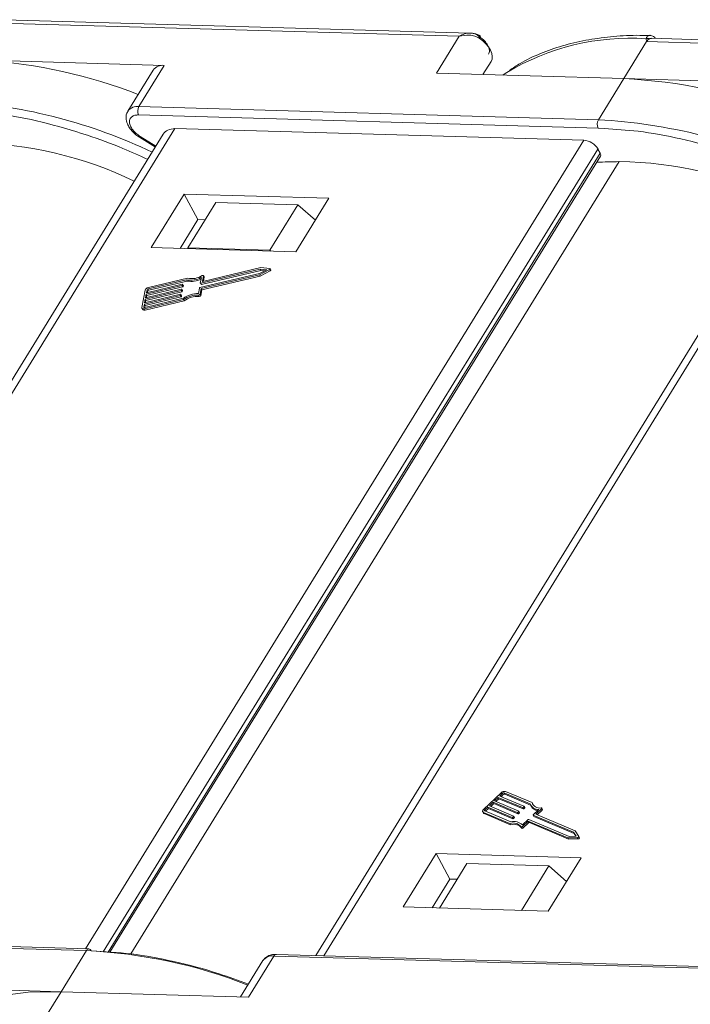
# Model space of a CAD drawing. Header units: millimetres. Extents: x 4016 to 5477, y 50 to 1083.
# Tile 32 of 42: x 5064 to 5104, y 839 to 897. Entities that reach past the tile are written whole.
import ezdxf

# ---------------------------------------------------------------- set-up
doc = ezdxf.new("R2010")
doc.units = ezdxf.units.MM

msp = doc.modelspace()

# ---------------------------------------------------------------- linework, layer by layer
at = {"color": 7, "linetype": 'Continuous', "lineweight": 15}
for p, q in [((5063.242, 896.871), (5090.429, 896.089)), ((5091.089, 896.275), (5063.534, 897.067)), ((5090.429, 896.089), (5089.08, 893.9)), ((5100.17, 893.581), (5101.519, 895.77)), ((5101.519, 895.77), (5101.491, 895.944)), ((5101.519, 895.77), (5128.706, 894.989)), ((5129.365, 895.175), (5101.811, 895.967)), ((5072.983, 894.363), (5062.116, 894.675)), ((5092.314, 894.592), (5091.839, 893.82)), ((5091.839, 893.82), (5092.314, 894.592)), ((5072.334, 894.091), (5070.834, 891.659)), ((5071.483, 891.93), (5072.983, 894.363)), ((5089.08, 893.9), (5100.17, 893.581)), ((5100.17, 893.581), (5098.67, 891.148)), ((5111.259, 893.262), (5100.17, 893.581)), ((5098.67, 891.148), (5071.483, 891.93)), ((5071.469, 891.435), (5098.656, 890.654)), ((5044.138, 842.81), (5073.617, 890.631)), ((5073.617, 890.631), (5097.801, 889.935)), ((5098.656, 890.654), (5099.017, 890.625)), ((5072.928, 890.295), (5043.664, 842.823)), ((5097.801, 889.935), (5068.321, 842.114)), ((5071.524, 890.11), (5072.459, 889.533)), ((5072.493, 889.588), (5071.558, 890.165)), ((5069.379, 841.945), (5098.643, 889.416)), ((5082.414, 841.709), (5111.894, 889.53)), ((5098.779, 889.164), (5098.643, 889.416)), ((5069.656, 841.922), (5098.779, 889.164)), ((5069.771, 841.913), (5098.791, 888.989)), ((5071.009, 841.814), (5099.895, 888.671)), ((5111.205, 889.194), (5081.941, 841.723)), ((5074.157, 886.753), (5072.208, 883.591)), ((5082.727, 886.507), (5074.157, 886.753)), ((5074.157, 886.753), (5074.972, 885.244)), ((5080.777, 883.344), (5082.727, 886.507)), ((5076.03, 886.254), (5074.38, 883.578)), ((5080.886, 886.114), (5076.03, 886.254)), ((5079.236, 883.438), (5080.886, 886.114)), ((5080.886, 886.114), (5081.923, 885.203)), ((5074.972, 885.244), (5073.922, 883.541)), ((5075.4, 885.232), (5074.972, 885.244)), ((5072.208, 883.591), (5080.777, 883.344)), ((5074.38, 883.578), (5074.376, 883.528)), ((5079.236, 883.438), (5074.38, 883.578)), ((5079.295, 883.387), (5079.236, 883.438)), ((5075.142, 881.479), (5078.656, 882.312)), ((5075.182, 881.404), (5078.696, 882.236)), ((5078.695, 882.402), (5075.274, 881.591)), ((5079.044, 882.283), (5078.609, 882.059)), ((5078.617, 881.98), (5079.209, 882.285)), ((5078.656, 882.312), (5079.044, 882.283)), ((5078.656, 882.312), (5078.696, 882.236)), ((5079.223, 882.362), (5078.695, 882.402)), ((5078.696, 882.236), (5078.921, 882.22)), ((5079.209, 882.285), (5079.249, 882.209)), ((5079.29, 882.273), (5079.249, 882.348)), ((5072.03, 881.145), (5074.307, 881.685)), ((5074.359, 881.778), (5072.046, 881.23)), ((5074.307, 881.685), (5074.348, 881.609)), ((5078.609, 882.059), (5075.095, 881.226)), ((5075.177, 881.82), (5075.116, 881.493)), ((5075.167, 881.162), (5078.617, 881.98)), ((5075.207, 881.087), (5078.658, 881.904)), ((5075.249, 881.605), (5075.305, 881.911)), ((5075.302, 881.598), (5075.346, 881.835)), ((5075.344, 881.852), (5075.303, 881.927)), ((5075.305, 881.911), (5075.346, 881.835)), ((5078.658, 881.904), (5078.617, 881.98)), ((5078.658, 881.904), (5079.249, 882.209)), ((5071.847, 881.062), (5071.66, 880.049)), ((5073.992, 881.126), (5071.878, 880.625)), ((5071.917, 880.836), (5074.031, 881.337)), ((5074.047, 881.421), (5071.933, 880.921)), ((5071.933, 880.921), (5071.964, 881.089)), ((5071.958, 880.761), (5074.072, 881.262)), ((5072.005, 881.014), (5071.964, 881.089)), ((5072.03, 881.145), (5072.071, 881.07)), ((5072.071, 881.07), (5074.348, 881.609)), ((5074.01, 881.07), (5074.017, 881.112)), ((5074.01, 881.07), (5074.05, 880.994)), ((5074.057, 881.045), (5074.016, 881.12)), ((5074.017, 881.112), (5074.058, 881.037)), ((5074.031, 881.337), (5074.072, 881.262)), ((5074.064, 881.365), (5074.072, 881.407)), ((5074.064, 881.365), (5074.105, 881.29)), ((5074.112, 881.34), (5074.071, 881.416)), ((5074.072, 881.407), (5074.113, 881.332)), ((5074.105, 881.29), (5074.113, 881.332)), ((5075.062, 881.198), (5075.001, 880.872)), ((5075.106, 880.836), (5075.167, 881.162)), ((5075.118, 881.485), (5075.158, 881.41)), ((5075.142, 881.479), (5075.182, 881.404)), ((5075.147, 880.761), (5075.207, 881.087)), ((5075.207, 881.087), (5075.167, 881.162)), ((5075.256, 881.592), (5075.249, 881.605)), ((5071.808, 880.246), (5073.922, 880.746)), ((5071.811, 879.964), (5074.125, 880.512)), ((5073.938, 880.831), (5071.823, 880.33)), ((5071.823, 880.33), (5071.862, 880.541)), ((5074.104, 880.588), (5071.827, 880.048)), ((5071.848, 880.17), (5073.963, 880.671)), ((5071.862, 880.541), (5073.977, 881.042)), ((5071.862, 880.541), (5071.903, 880.465)), ((5071.878, 880.625), (5071.917, 880.836)), ((5071.903, 880.465), (5074.017, 880.966)), ((5071.917, 880.836), (5071.958, 880.761)), ((5071.935, 880.639), (5071.958, 880.761)), ((5071.99, 880.934), (5072.005, 881.014)), ((5073.922, 880.746), (5073.963, 880.671)), ((5073.955, 880.774), (5073.963, 880.817)), ((5073.955, 880.774), (5073.996, 880.699)), ((5074.002, 880.749), (5073.962, 880.825)), ((5073.963, 880.817), (5074.004, 880.741)), ((5073.977, 881.042), (5074.017, 880.966)), ((5073.996, 880.699), (5074.004, 880.741)), ((5074.05, 880.994), (5074.058, 881.037)), ((5074.165, 880.437), (5074.125, 880.512)), ((5075.016, 880.778), (5075.057, 880.703)), ((5075.147, 880.761), (5075.106, 880.836)), ((5071.666, 880), (5071.707, 879.924)), ((5071.777, 880.077), (5071.808, 880.246)), ((5071.777, 880.077), (5071.791, 880.049)), ((5071.808, 880.246), (5071.848, 880.17)), ((5071.852, 879.889), (5071.811, 879.964)), ((5071.826, 880.048), (5071.848, 880.17)), ((5071.852, 879.889), (5074.165, 880.437)), ((5071.881, 880.343), (5071.903, 880.465)), ((5094.74, 850.762), (5093.171, 851.422)), ((5092.922, 851.348), (5091.876, 850.36)), ((5092.74, 851.068), (5092.522, 850.862)), ((5092.522, 850.862), (5093.956, 850.259)), ((5092.605, 850.827), (5092.78, 850.992)), ((5094.173, 850.465), (5092.74, 851.068)), ((5092.78, 850.992), (5092.74, 851.068)), ((5092.78, 850.992), (5094.214, 850.389)), ((5093.001, 851.315), (5092.827, 851.15)), ((5092.827, 851.15), (5094.261, 850.547)), ((5092.91, 851.115), (5093.042, 851.239)), ((5093.042, 851.239), (5093.001, 851.315)), ((5094.628, 850.69), (5093.084, 851.339)), ((5093.084, 851.339), (5093.125, 851.264)), ((5093.125, 851.264), (5094.652, 850.622)), ((5091.826, 850.219), (5091.867, 850.144)), ((5091.951, 850.269), (5093.495, 849.62)), ((5092.13, 850.492), (5091.955, 850.327)), ((5091.955, 850.327), (5091.996, 850.251)), ((5091.996, 850.251), (5092.17, 850.416)), ((5093.563, 849.889), (5092.13, 850.492)), ((5092.17, 850.416), (5092.13, 850.492)), ((5092.17, 850.416), (5093.604, 849.813)), ((5092.435, 850.78), (5092.217, 850.574)), ((5092.217, 850.574), (5093.651, 849.971)), ((5092.3, 850.539), (5092.475, 850.704)), ((5093.868, 850.177), (5092.435, 850.78)), ((5092.475, 850.704), (5092.435, 850.78)), ((5092.475, 850.704), (5093.909, 850.101)), ((5093.954, 850.23), (5093.91, 850.189)), ((5093.994, 850.155), (5093.954, 850.23)), ((5094.003, 850.178), (5093.962, 850.254)), ((5094.214, 850.389), (5094.173, 850.465)), ((5094.259, 850.518), (5094.215, 850.477)), ((5094.256, 850.402), (5094.215, 850.477)), ((5094.256, 850.402), (5094.299, 850.443)), ((5094.299, 850.443), (5094.259, 850.518)), ((5094.308, 850.466), (5094.267, 850.542)), ((5094.662, 850.602), (5094.702, 850.527)), ((5094.781, 850.687), (5094.74, 850.762)), ((5094.797, 850.626), (5094.781, 850.687)), ((5094.814, 850.047), (5095.15, 850.365)), ((5094.958, 850.075), (5095.295, 850.394)), ((5095.042, 850.04), (5095.336, 850.318)), ((5095.295, 850.394), (5095.336, 850.318)), ((5095.353, 850.365), (5095.312, 850.441)), ((5091.864, 850.187), (5093.433, 849.527)), ((5091.905, 850.111), (5091.864, 850.187)), ((5091.905, 850.111), (5093.474, 849.452)), ((5093.604, 849.813), (5093.563, 849.889)), ((5093.649, 849.942), (5093.605, 849.901)), ((5093.605, 849.901), (5093.646, 849.825)), ((5093.646, 849.825), (5093.689, 849.867)), ((5093.689, 849.867), (5093.649, 849.942)), ((5093.698, 849.89), (5093.657, 849.966)), ((5093.909, 850.101), (5093.868, 850.177)), ((5093.951, 850.114), (5093.91, 850.189)), ((5093.951, 850.114), (5093.994, 850.155)), ((5094.172, 849.441), (5094.509, 849.759)), ((5094.185, 849.345), (5094.501, 849.643)), ((5094.541, 849.568), (5094.501, 849.643)), ((5094.542, 849.655), (5096.862, 848.68)), ((5094.583, 849.58), (5094.542, 849.655)), ((5094.55, 849.771), (5096.933, 848.769)), ((5094.805, 850.023), (5094.846, 849.948)), ((5097.194, 849.016), (5094.812, 850.018)), ((5094.852, 849.943), (5094.812, 850.018)), ((5094.852, 849.943), (5097.235, 848.94)), ((5097.298, 849.091), (5094.958, 850.075)), ((5093.474, 849.452), (5093.433, 849.527)), ((5094.09, 849.332), (5094.13, 849.256)), ((5094.226, 849.27), (5094.185, 849.345)), ((5094.226, 849.27), (5094.541, 849.568)), ((5094.583, 849.58), (5096.903, 848.604)), ((5097.5, 848.764), (5097.298, 849.091)), ((5096.862, 848.68), (5097.419, 848.688)), ((5096.903, 848.604), (5096.862, 848.68)), ((5096.903, 848.604), (5097.46, 848.613)), ((5096.933, 848.769), (5097.343, 848.775)), ((5097.343, 848.775), (5097.194, 849.016)), ((5097.235, 848.94), (5097.194, 849.016)), ((5097.235, 848.94), (5097.337, 848.775)), ((5097.419, 848.688), (5097.46, 848.613)), ((5097.541, 848.687), (5097.5, 848.763)), ((5089.071, 847.753), (5087.121, 844.591)), ((5097.64, 847.507), (5089.071, 847.753)), ((5089.071, 847.753), (5089.885, 846.244)), ((5095.691, 844.344), (5097.64, 847.507)), ((5090.883, 847.156), (5089.264, 844.529)), ((5090.883, 847.156), (5095.739, 847.017)), ((5094.12, 844.389), (5095.739, 847.017)), ((5095.739, 847.017), (5096.776, 846.106)), ((5088.835, 844.541), (5089.885, 846.244)), ((5089.885, 846.244), (5090.313, 846.232)), ((5087.121, 844.591), (5095.691, 844.344)), ((5041.191, 842.792), (5068.378, 842.01)), ((5068.524, 842.109), (5041.337, 842.89)), ((5068.378, 842.01), (5066.879, 839.578)), ((5077.969, 839.259), (5079.468, 841.691)), ((5079.468, 841.691), (5106.655, 840.91)), ((5106.801, 841.008), (5079.614, 841.79)), ((5078.819, 841.42), (5077.495, 839.272)), ((5066.879, 839.578), (5055.789, 839.896)), ((5065.529, 837.388), (5066.879, 839.578)), ((5066.879, 839.578), (5077.969, 839.259))]:
    msp.add_line(p, q, dxfattribs=at)
at = {"color": 7, "linetype": 'Continuous', "lineweight": 15, "flags": 128}
for points in [[(5092.314, 894.592), (5092.373, 894.734), (5092.386, 894.898), (5092.355, 895.077), (5092.279, 895.266), (5092.163, 895.456), (5092.009, 895.641), (5091.823, 895.816), (5091.612, 895.973)], [(5093.253, 893.945), (5093.217, 893.921), (5093.022, 893.786)], [(5071.558, 890.165), (5071.54, 890.136), (5071.529, 890.117), (5071.524, 890.11), (5071.524, 890.11)], [(5079.223, 882.362), (5079.236, 882.359), (5079.246, 882.353), (5079.251, 882.344), (5079.251, 882.332), (5079.247, 882.319), (5079.237, 882.306), (5079.224, 882.295), (5079.209, 882.285)], [(5079.249, 882.209), (5079.265, 882.219), (5079.278, 882.231), (5079.287, 882.244), (5079.292, 882.257), (5079.292, 882.268), (5079.29, 882.273)], [(5075.229, 881.929), (5075.243, 881.936), (5075.258, 881.94), (5075.272, 881.941), (5075.285, 881.94), (5075.295, 881.936), (5075.302, 881.929), (5075.305, 881.921), (5075.305, 881.911)], [(5075.346, 881.835), (5075.346, 881.845), (5075.344, 881.852)], [(5074.017, 881.112), (5074.018, 881.116), (5074.017, 881.12), (5074.015, 881.123), (5074.012, 881.125), (5074.008, 881.126), (5074.003, 881.127), (5073.998, 881.127), (5073.992, 881.126)], [(5074.072, 881.407), (5074.072, 881.411), (5074.071, 881.415), (5074.069, 881.418), (5074.066, 881.42), (5074.062, 881.422), (5074.058, 881.423), (5074.053, 881.422), (5074.047, 881.421)], [(5075.116, 881.493), (5075.116, 881.489), (5075.117, 881.486), (5075.119, 881.483), (5075.122, 881.481), (5075.126, 881.479), (5075.131, 881.478), (5075.136, 881.478), (5075.142, 881.479)], [(5075.274, 881.591), (5075.268, 881.59), (5075.263, 881.59), (5075.258, 881.591), (5075.255, 881.593), (5075.251, 881.595), (5075.249, 881.598), (5075.249, 881.601), (5075.249, 881.605)], [(5073.963, 880.817), (5073.963, 880.821), (5073.962, 880.824), (5073.96, 880.827), (5073.957, 880.83), (5073.953, 880.831), (5073.948, 880.832), (5073.943, 880.832), (5073.938, 880.831)], [(5071.811, 879.964), (5071.778, 879.958), (5071.746, 879.958), (5071.718, 879.962), (5071.695, 879.972), (5071.676, 879.986), (5071.664, 880.004), (5071.659, 880.025), (5071.66, 880.049)], [(5071.827, 880.048), (5071.816, 880.046), (5071.805, 880.046), (5071.796, 880.048), (5071.788, 880.051), (5071.782, 880.056), (5071.778, 880.062), (5071.776, 880.069), (5071.777, 880.077)], [(5091.864, 850.187), (5091.844, 850.199), (5091.829, 850.215), (5091.82, 850.235), (5091.819, 850.258), (5091.824, 850.283), (5091.835, 850.309), (5091.853, 850.335), (5091.876, 850.36)], [(5091.955, 850.327), (5091.948, 850.319), (5091.942, 850.31), (5091.938, 850.301), (5091.936, 850.293), (5091.937, 850.285), (5091.94, 850.279), (5091.945, 850.273), (5091.951, 850.269)], [(5093.956, 850.259), (5093.959, 850.257), (5093.961, 850.254), (5093.963, 850.251), (5093.963, 850.247), (5093.962, 850.243), (5093.96, 850.239), (5093.957, 850.234), (5093.954, 850.23)], [(5094.261, 850.547), (5094.264, 850.545), (5094.266, 850.542), (5094.268, 850.539), (5094.268, 850.535), (5094.267, 850.531), (5094.265, 850.527), (5094.262, 850.523), (5094.259, 850.518)], [(5095.278, 850.455), (5095.291, 850.454), (5095.301, 850.451), (5095.309, 850.445), (5095.314, 850.436), (5095.314, 850.427), (5095.311, 850.416), (5095.305, 850.405), (5095.295, 850.394)], [(5095.336, 850.318), (5095.346, 850.329), (5095.352, 850.34), (5095.355, 850.351), (5095.354, 850.361), (5095.353, 850.365)], [(5093.651, 849.971), (5093.654, 849.969), (5093.656, 849.966), (5093.658, 849.963), (5093.658, 849.959), (5093.657, 849.955), (5093.655, 849.951), (5093.652, 849.946), (5093.649, 849.942)], [(5094.812, 850.018), (5094.808, 850.02), (5094.806, 850.023), (5094.804, 850.026), (5094.804, 850.03), (5094.805, 850.034), (5094.807, 850.038), (5094.81, 850.043), (5094.814, 850.047)], [(5094.185, 849.345), (5094.173, 849.336), (5094.159, 849.328), (5094.145, 849.322), (5094.13, 849.318), (5094.116, 849.318), (5094.105, 849.32), (5094.095, 849.325), (5094.089, 849.332)], [(5094.13, 849.257), (5094.136, 849.249), (5094.145, 849.244), (5094.157, 849.242), (5094.171, 849.243), (5094.185, 849.246), (5094.2, 849.252), (5094.214, 849.26), (5094.226, 849.27)], [(5097.5, 848.764), (5097.503, 848.753), (5097.501, 848.741), (5097.495, 848.728), (5097.484, 848.716), (5097.469, 848.705), (5097.453, 848.696), (5097.436, 848.69), (5097.419, 848.688)], [(5097.46, 848.613), (5097.477, 848.615), (5097.494, 848.62), (5097.51, 848.629), (5097.524, 848.64), (5097.535, 848.653), (5097.542, 848.666), (5097.544, 848.678), (5097.541, 848.687)], [(5056.01, 835.032), (5056.408, 835.617), (5057.366, 836.683), (5058.528, 837.595), (5059.881, 838.345), (5061.41, 838.923), (5063.098, 839.324), (5064.928, 839.543), (5066.879, 839.578)]]:
    msp.add_lwpolyline(points, dxfattribs=at)
at = {"color": 7, "linetype": 'Continuous', "lineweight": 15}
for centre, radius, start, end in [((5091.084, 896.348), 0.647, 324.5742, 337.63278), ((5100.556, 881.825), 14.15, 86.21226, 121.07297), ((5101.588, 895.654), 0.306, 69.74741, 108.5156), ((5060.409, 864.436), 30.29, 68.63829, 86.34175), ((5072.886, 893.681), 0.688, 81.96358, 143.42725), ((5098.819, 863.843), 29.768, 68.52159, 87.39982), ((5058.593, 860.345), 31.965, 64.65808, 85.9657), ((5071.387, 891.247), 0.69, 82.00241, 143.0234), ((5071.953, 891.669), 0.538, 150.95613, 205.74517), ((5099.14, 890.887), 0.538, 150.95613, 205.74517), ((5097.021, 859.725), 31.467, 64.53337, 86.99672), ((5097.721, 888.863), 1.076, 30.95613, 85.74517), ((5061.403, 867.37), 22.403, 64.03209, 89.45086), ((5100.835, 828.183), 60.495, 90.89067, 92.14196), ((5098.637, 889.066), 0.173, 333.36398, 34.64949), ((5099.68, 866.27), 22.403, 64.03209, 89.45086), ((5074.55, 882.988), 1.326, 259.41771, 298.19154), ((5074.59, 882.889), 1.302, 259.26079, 295.83746), ((5074.605, 882.94), 1.188, 258.0397, 301.68332), ((5072.093, 880.972), 0.262, 100.47925, 160.04254), ((5072.046, 881.06), 0.0872, 100.47925, 160.04254), ((5072.087, 880.984), 0.0872, 100.47925, 160.04254), ((5073.969, 881.085), 0.0436, 280.47925, 340.04254), ((5074.023, 881.38), 0.0436, 280.47925, 340.04254), ((5074.064, 881.305), 0.0436, 280.47925, 340.04254), ((5074.101, 881.335), 0.0121, 347.28267, 27.51386), ((5075.103, 881.183), 0.0436, 100.47925, 160.04254), ((5075.174, 881.423), 0.021, 219.90183, 292.51357), ((5073.914, 880.789), 0.0436, 280.47925, 340.04254), ((5073.955, 880.714), 0.0436, 280.47925, 340.04254), ((5073.992, 880.744), 0.0121, 347.28267, 27.51386), ((5074.009, 881.009), 0.0436, 280.47925, 340.04254), ((5074.046, 881.039), 0.0121, 347.28267, 27.51386), ((5075.019, 879.256), 1.616, 90.62184, 124.50109), ((5074.943, 879.397), 1.383, 86.96732, 126.27921), ((5074.983, 879.322), 1.383, 86.96732, 126.27921), ((5075.022, 880.867), 0.0895, 265.73675, 339.43857), ((5075.063, 880.792), 0.0895, 265.73675, 339.43857), ((5071.804, 880.005), 0.126, 219.90183, 292.51357), ((5093.111, 851.167), 0.262, 76.65876, 136.22204), ((5093.064, 851.254), 0.0872, 76.65876, 136.22204), ((5093.105, 851.179), 0.0872, 76.65876, 136.22204), ((5094.183, 850.507), 0.0436, 256.65876, 316.22204), ((5094.224, 850.432), 0.0436, 256.65876, 316.22204), ((5094.287, 850.46), 0.021, 304.18773, 16.79947), ((5095.096, 850.859), 0.497, 199.88446, 276.34019), ((5095.117, 850.788), 0.49, 212.19031, 265.68863), ((5095.177, 850.903), 0.459, 197.87163, 282.66726), ((5091.931, 850.179), 0.0725, 209.18743, 249.41863), ((5093.68, 848.952), 0.693, 44.85727, 105.46591), ((5093.573, 849.931), 0.0436, 256.65876, 316.22204), ((5093.614, 849.856), 0.0436, 256.65876, 316.22204), ((5093.677, 849.884), 0.021, 304.18773, 16.79947), ((5093.878, 850.219), 0.0436, 256.65876, 316.22204), ((5093.919, 850.144), 0.0436, 256.65876, 316.22204), ((5093.982, 850.172), 0.021, 304.18773, 16.79947), ((5094.532, 849.613), 0.0436, 76.65876, 136.22204), ((5094.54, 849.729), 0.0436, 76.65876, 136.22204), ((5094.857, 849.954), 0.0121, 209.18743, 249.41863), ((5093.625, 848.971), 0.588, 37.86047, 109.03364), ((5093.666, 848.895), 0.588, 37.86047, 109.03364), ((5094.573, 849.538), 0.0436, 76.65876, 136.22204), ((5068.537, 841.933), 0.176, 94.04353, 153.96822), ((5068.504, 841.937), 0.173, 22.0518, 83.33731), ((5066.95, 811.905), 30.139, 68.6387, 87.2827), ((5079.372, 841.01), 0.688, 81.96358, 143.42725), ((5079.626, 841.614), 0.176, 94.04353, 153.96822)]:
    msp.add_arc(centre, radius, start, end, dxfattribs=at)
msp.add_ellipse((5074.16, 889.625), major_axis=(-1.256, 0.627), ratio=0.628473, start_param=5.441514, end_param=6.226831, dxfattribs=at)
for points, knots in [([(5090.429, 896.089), (5090.53, 896.141), (5090.732, 896.243), (5091.065, 896.292), (5091.388, 896.245), (5091.559, 896.115), (5091.639, 896.054)], [0, 0, 0, 0, 0.251519, 0.501784, 0.765632, 1, 1, 1, 1]), ([(5091.683, 896.101), (5091.565, 896.161), (5091.376, 896.256), (5091.168, 896.27), (5091.09, 896.275)], [0, 0, 0, 0, 0.623427, 1, 1, 1, 1]), ([(5091.612, 895.973), (5091.529, 896.016), (5091.347, 896.113), (5090.933, 896.183), (5090.627, 896.126), (5090.429, 896.089)], [0, 0, 0, 0, 0.227063, 0.501587, 1, 1, 1, 1]), ([(5101.724, 896.128), (5101.453, 896.136), (5100.646, 896.159), (5099.37, 896.071), (5097.903, 895.867), (5096.514, 895.536), (5095.219, 895.078), (5094.171, 894.592), (5093.61, 894.211), (5093.402, 894.069)], [0, 0, 0, 0, 0.082191, 0.244093, 0.406945, 0.570776, 0.735755, 0.902211, 1, 1, 1, 1]), ([(5101.491, 895.944), (5101.499, 895.97), (5101.516, 896.028), (5101.57, 896.093), (5101.639, 896.131), (5101.693, 896.15), (5101.722, 896.141), (5101.725, 896.14)], [0, 0, 0, 0, 0.2173471, 0.4751554, 0.7164243, 0.9720672, 1, 1, 1, 1]), ([(5101.811, 895.958), (5101.78, 895.96), (5101.741, 895.963), (5101.702, 895.945), (5101.694, 895.941)], [0, 0, 0, 0, 0.778572, 1, 1, 1, 1]), ([(5102.047, 895.96), (5102.042, 895.968), (5102.012, 896.014), (5101.936, 896.073), (5101.827, 896.13), (5101.754, 896.138), (5101.717, 896.142)], [0, 0, 0, 0, 0.065262, 0.374079, 0.686602, 1, 1, 1, 1]), ([(5061.603, 891.659), (5062.132, 891.616), (5063.474, 891.505), (5065.77, 891.035), (5068.234, 890.326), (5070.334, 889.564), (5071.52, 889.025), (5072.009, 888.803)], [0, 0, 0, 0, 0.160994, 0.40814, 0.662248, 0.860875, 1, 1, 1, 1]), ([(5070.845, 891.656), (5070.831, 891.64), (5070.741, 891.536), (5070.708, 891.258), (5070.772, 890.939), (5070.924, 890.662), (5071.149, 890.378), (5071.38, 890.213), (5071.524, 890.11)], [0, 0, 0, 0, 0.037615, 0.241517, 0.451999, 0.598171, 0.747954, 1, 1, 1, 1]), ([(5071.558, 890.165), (5071.475, 890.222), (5071.304, 890.338), (5071.104, 890.556), (5070.969, 890.782), (5070.915, 890.996), (5070.941, 891.185), (5071.049, 891.331), (5071.228, 891.424), (5071.39, 891.431), (5071.469, 891.435)], [0, 0, 0, 0, 0.12225, 0.25, 0.37775, 0.5, 0.62225, 0.75, 0.87775, 1, 1, 1, 1]), ([(5099.017, 890.625), (5099.677, 890.585), (5101.142, 890.496), (5103.566, 890.049), (5106.025, 889.382), (5108.287, 888.592), (5109.639, 887.998), (5110.291, 887.711)], [0, 0, 0, 0, 0.1865637, 0.4136768, 0.6471866, 0.8297137, 1, 1, 1, 1]), ([(5077.96, 840.027), (5077.384, 840.238), (5075.908, 840.779), (5073.574, 841.394), (5071.026, 841.864), (5069.443, 841.956), (5068.664, 842.002)], [0, 0, 0, 0, 0.180169, 0.461291, 0.734758, 1, 1, 1, 1]), ([(5079.616, 841.783), (5079.589, 841.786), (5079.459, 841.799), (5079.24, 841.751), (5078.979, 841.633), (5078.874, 841.481), (5078.827, 841.413)], [0, 0, 0, 0, 0.07976, 0.393066, 0.724539, 1, 1, 1, 1])]:
    msp.add_open_spline(points, degree=3, knots=knots, dxfattribs=at)
for points in [[(5091.639, 896.054), (5091.743, 895.977), (5091.949, 895.824), (5092.069, 895.638), (5092.129, 895.545)], [(5101.694, 895.941), (5101.662, 895.922), (5101.598, 895.883), (5101.545, 895.808), (5101.519, 895.77)], [(5092.129, 895.545), (5092.171, 895.445), (5092.256, 895.246), (5092.196, 895.095), (5092.166, 895.019)]]:
    msp.add_open_spline(points, degree=3, dxfattribs=at)

doc.saveas('drawing.dxf')
